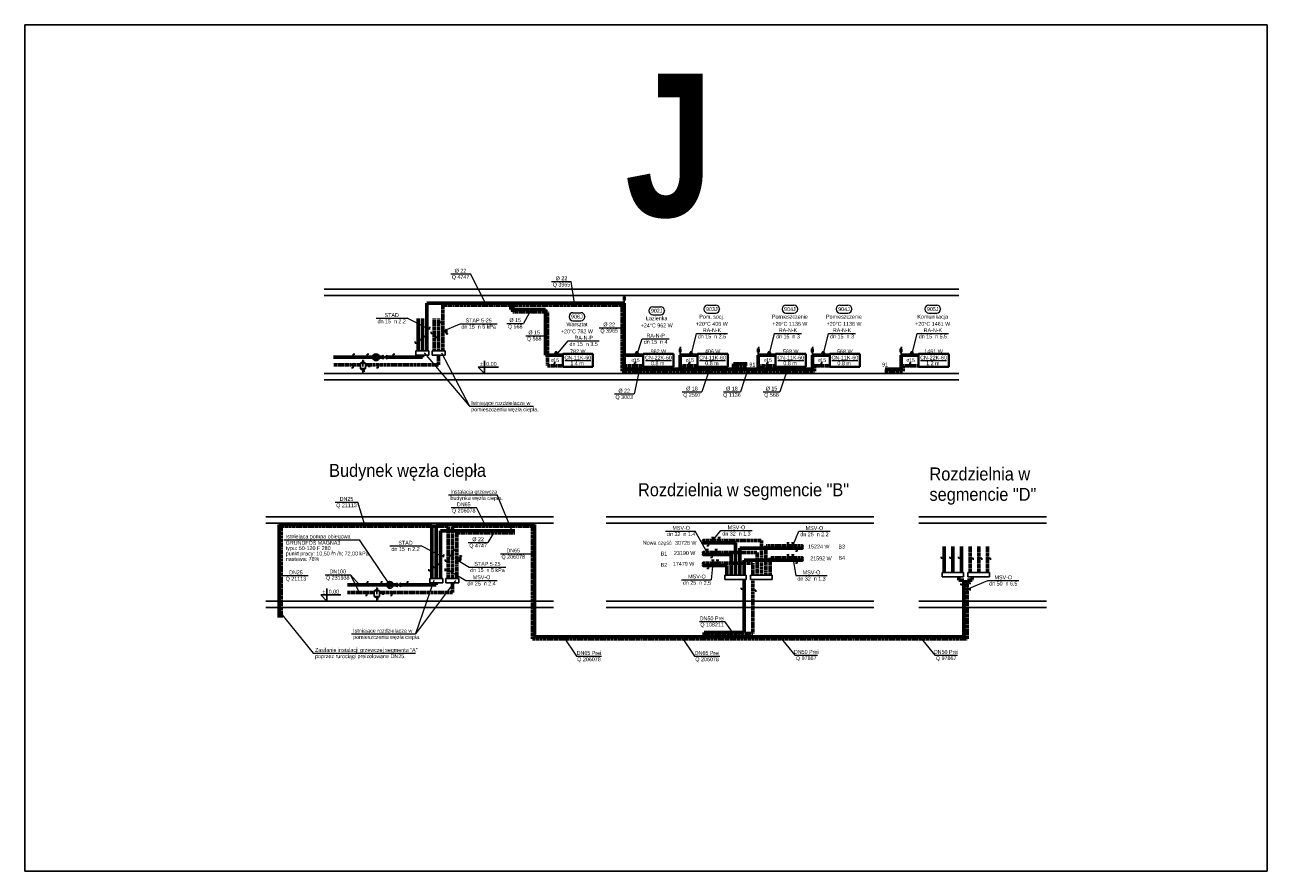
# Model space of a CAD drawing. Header units: millimetres. Extents: x -13172 to 86547, y 20 to 116183.
# Tile 6 of 52: x 18889 to 24633, y 28979 to 32894. Entities that reach past the tile are written whole.
import ezdxf
from ezdxf.enums import TextEntityAlignment as Align

# ---------------------------------------------------------------- set-up
doc = ezdxf.new("R2010")
doc.units = ezdxf.units.MM
doc.header["$LTSCALE"] = 0.7
doc.linetypes.add('CIEPLA', pattern=[5.7625, 3.175, -2.5875])
doc.layers.get('0').update_dxf_attribs({"lineweight": 15})
doc.layers.add('0000_NIEDRUK', color=3, linetype='Continuous', lineweight=25, plot=False)
for name, color, linetype, lineweight in [('____________co_rury_powrót', 5, 'CIEPLA', 60), ('____________co_rury_zasilanie', 1, 'Continuous', 60), ('ETYKIETY_ARMATURY', 7, 'Continuous', 18), ('ETYKIETY_GRZEJNIKOW', 7, 'Continuous', 18), ('ETYKIETY_POMIESZCZEN', 7, 'Continuous', 18), ('ETYKIETY_PRZEWODOW', 7, 'Continuous', 18), ('GRZEJNIKI', 1, 'Continuous', 40)]:
    doc.layers.add(name, color=color, linetype=linetype, lineweight=lineweight)
for name, color, linetype in [('ARMATURA', 7, 'Continuous'), ('INNE_ODBIORNIKI', 7, 'Continuous'), ('RZEDNE', 7, 'Continuous'), ('STROPY', 7, 'Continuous')]:
    doc.layers.add(name, color=color, linetype=linetype)
doc.styles.add('arial', font='arial.ttf', dxfattribs={"width": 0.9})
doc.styles.add('Ariel', font='arialbd.ttf', dxfattribs={"width": 0.8})

msp = doc.modelspace()

# ---------------------------------------------------------------- hatches: boundary and pattern name
at = {"layer": 'ARMATURA', "linetype": 'Continuous'}
h = msp.add_hatch(dxfattribs=at)
h.set_pattern_fill('ANSI31', color=256, scale=0.5, style=0)
h.set_pattern_definition([(45, (21560.549734, 41275.775616), (-0.04419417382, 0.04419417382), [])])
h.paths.add_polyline_path([(20504.197, 31342.597), (20528.287, 31356.376), (20504.197, 31370.155)])
h = msp.add_hatch(dxfattribs=at)
h.set_pattern_fill('ANSI31', color=256, scale=0.5, style=0)
h.set_pattern_definition([(45, (14735.23612, 41275.775616), (-0.04419417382, 0.04419417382), [])])
h.paths.add_polyline_path([(20544.103, 31365.376), (20544.103, 31347.376), (20553.103, 31356.376)])
h = msp.add_hatch(dxfattribs=at)
h.set_pattern_fill('ANSI31', color=256, scale=0.5, style=0)
h.set_pattern_definition([(45, (21624.56027, 40222.68198), (-0.04419417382, 0.04419417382), [])])
h.paths.add_polyline_path([(20568.208, 30289.504), (20592.298, 30303.282), (20568.208, 30317.061)])
h = msp.add_hatch(dxfattribs=at)
h.set_pattern_fill('ANSI31', color=256, scale=0.5, style=0)
h.set_pattern_definition([(45, (14799.246656, 40222.68198), (-0.04419417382, 0.04419417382), [])])
h.paths.add_polyline_path([(20608.114, 30312.282), (20608.114, 30294.282), (20617.114, 30303.282)])

# ---------------------------------------------------------------- linework, layer by layer
at = {"layer": '0000_NIEDRUK'}
msp.add_lwpolyline([(18888.975, 32893.737), (24632.774, 32893.737), (24632.774, 28979.098), (18888.975, 28979.098)], close=True, dxfattribs=at)
at = {"layer": '____________co_rury_powrót'}
for p, q in [((21650.457, 31596.376), (20822.103, 31596.376)), ((20822.103, 31596.376), (20822.103, 31386.376)), ((21145.626, 31596.376), (21145.626, 31566.376)), ((21650.457, 31291.376), (21650.457, 31596.376)), ((20782.103, 31535.444), (20782.103, 31386.376)), ((20802.103, 31535.444), (20802.103, 31386.376)), ((21145.626, 31566.376), (21305.626, 31566.376)), ((21305.626, 31566.376), (21305.626, 31316.376)), ((20802.103, 31321.376), (20802.103, 31366.376)), ((20440.103, 31321.376), (20317.103, 31321.376)), ((20469.103, 31321.376), (20464.103, 31321.376)), ((20802.103, 31321.376), (20485.103, 31321.376)), ((21305.626, 31316.376), (21375.626, 31316.376)), ((21650.457, 31316.376), (21748.457, 31316.376)), ((21928.985, 31316.376), (21998.985, 31316.376)), ((21928.985, 31291.376), (21928.985, 31316.376)), ((22175.554, 31316.376), (22175.554, 31291.376)), ((22175.554, 31316.376), (22228.79, 31316.376)), ((22290.176, 31316.376), (22360.176, 31316.376)), ((22290.176, 31291.376), (22290.176, 31316.376)), ((22540.281, 31316.376), (22610.281, 31316.376)), ((22540.281, 31291.376), (22540.281, 31316.376)), ((22950.377, 31316.376), (23020.377, 31316.376)), ((22950.377, 31291.376), (22950.377, 31316.376)), ((21650.457, 31291.376), (22540.281, 31291.376)), ((22865.377, 31291.376), (22950.377, 31291.376)), ((20074.239, 30574.852), (20846.114, 30574.852)), ((20074.239, 30151.784), (20074.239, 30574.852)), ((20846.114, 30574.852), (20846.114, 30333.282)), ((20866.114, 30574.852), (20866.114, 30333.282)), ((21235.84, 30574.852), (20866.114, 30574.852)), ((21235.84, 30053.282), (21235.84, 30574.852)), ((21153.945, 30543.282), (20886.114, 30543.282)), ((20886.114, 30543.282), (20886.114, 30333.282)), ((22024.735, 30508.282), (22294.735, 30508.282)), ((22294.735, 30508.282), (22294.735, 30348.282)), ((22024.735, 30453.282), (22274.735, 30453.282)), ((22274.735, 30453.282), (22274.735, 30348.282)), ((22484.735, 30483.282), (22314.735, 30483.282)), ((22314.735, 30483.282), (22314.735, 30348.282)), ((23259.543, 30480.456), (23259.543, 30361.202)), ((23299.543, 30480.456), (23299.543, 30361.202)), ((23339.543, 30480.456), (23339.543, 30361.202)), ((22024.735, 30403.282), (22254.735, 30403.282)), ((22254.735, 30403.282), (22254.735, 30348.282)), ((22484.735, 30428.282), (22334.735, 30428.282)), ((22334.735, 30428.282), (22334.735, 30348.282)), ((22254.712, 30078.282), (22254.712, 30328.282)), ((23269.525, 30324.911), (23269.525, 30341.202)), ((20866.114, 30268.282), (20866.114, 30313.282)), ((23245.758, 30324.911), (23245.758, 30053.282)), ((23245.758, 30324.911), (23269.525, 30324.911)), ((20504.114, 30268.282), (20381.114, 30268.282)), ((20533.114, 30268.282), (20528.114, 30268.282)), ((20866.114, 30268.282), (20549.114, 30268.282)), ((23245.758, 30053.282), (21235.84, 30053.282)), ((22039.735, 30078.282), (22254.712, 30078.282)), ((22039.735, 30053.282), (22039.735, 30078.282))]:
    msp.add_line(p, q, dxfattribs=at)
at = {"layer": '____________co_rury_zasilanie'}
for p, q in [((21660.457, 31606.376), (20747.103, 31606.376)), ((20747.103, 31606.376), (20747.103, 31386.376)), ((21135.626, 31606.376), (21135.626, 31576.376)), ((21660.457, 31301.376), (21660.457, 31606.376)), ((20707.103, 31535.444), (20707.103, 31386.376)), ((20727.103, 31535.444), (20727.103, 31386.376)), ((21135.626, 31576.376), (21295.626, 31576.376)), ((21295.626, 31576.376), (21295.626, 31366.376)), ((20727.103, 31356.376), (20727.103, 31366.376)), ((21295.626, 31366.376), (21375.626, 31366.376)), ((21660.457, 31366.376), (21748.457, 31366.376)), ((21918.985, 31301.376), (21918.985, 31366.376)), ((21918.985, 31366.376), (21998.985, 31366.376)), ((22280.176, 31301.376), (22280.176, 31366.376)), ((22280.176, 31366.376), (22360.176, 31366.376)), ((22530.281, 31301.376), (22530.281, 31366.376)), ((22530.281, 31366.376), (22610.281, 31366.376)), ((22940.377, 31301.376), (22940.377, 31366.376)), ((22940.377, 31366.376), (23020.377, 31366.376)), ((20496.316, 31356.376), (20316.759, 31356.376)), ((20544.103, 31356.376), (20528.287, 31356.376)), ((20727.103, 31356.376), (20562.103, 31356.376)), ((22165.554, 31326.376), (22228.79, 31326.376)), ((22165.554, 31301.376), (22165.554, 31326.376)), ((21660.457, 31301.376), (22530.281, 31301.376)), ((22866.367, 31301.376), (22940.377, 31301.376)), ((20064.239, 30583.282), (20771.114, 30583.282)), ((20064.239, 30151.784), (20064.239, 30583.282)), ((20771.114, 30583.282), (20771.114, 30333.282)), ((20791.114, 30583.282), (20791.114, 30333.282)), ((21245.84, 30583.282), (20791.114, 30583.282)), ((21245.84, 30063.282), (21245.84, 30583.282)), ((21153.945, 30553.282), (20811.114, 30553.282)), ((20811.114, 30553.282), (20811.114, 30333.282)), ((22174.735, 30498.282), (22024.735, 30498.282)), ((22154.735, 30443.282), (22024.735, 30443.282)), ((22154.735, 30443.282), (22154.735, 30348.282)), ((22174.735, 30498.282), (22174.735, 30348.282)), ((22194.735, 30473.282), (22484.735, 30473.282)), ((22194.735, 30473.282), (22194.735, 30348.282)), ((23139.543, 30480.456), (23139.543, 30361.202)), ((23179.543, 30480.456), (23179.543, 30361.202)), ((23219.543, 30480.456), (23219.543, 30361.202)), ((22134.735, 30393.282), (22024.735, 30393.282)), ((22134.735, 30393.282), (22134.735, 30348.282)), ((22214.735, 30418.282), (22214.735, 30348.282)), ((22214.735, 30418.282), (22484.735, 30418.282)), ((22215.33, 30328.282), (22215.33, 30083.282)), ((23207.882, 30324.911), (23207.882, 30341.202)), ((20560.327, 30303.282), (20380.77, 30303.282)), ((20608.114, 30303.282), (20592.298, 30303.282)), ((20791.114, 30303.282), (20626.114, 30303.282)), ((20791.114, 30303.282), (20791.114, 30313.282)), ((23230.758, 30324.911), (23207.882, 30324.911)), ((23230.758, 30324.911), (23230.758, 30063.282)), ((22029.735, 30063.282), (21245.84, 30063.282)), ((22215.33, 30083.282), (22029.735, 30083.282)), ((22029.735, 30083.282), (22029.735, 30063.282)), ((23230.758, 30063.282), (22029.735, 30063.282))]:
    msp.add_line(p, q, dxfattribs=at)
at = {"layer": 'ARMATURA'}
for p, q in [((21656.805, 31635.336), (21664.109, 31635.336)), ((21656.805, 31620.05), (21656.805, 31635.336)), ((21664.109, 31620.05), (21656.805, 31620.05)), ((21660.457, 31606.376), (21660.457, 31620.05)), ((21664.109, 31620.05), (21664.109, 31635.336)), ((20761.103, 31490.376), (20754.103, 31491.376)), ((20762.103, 31496.376), (20760.103, 31484.376)), ((20808.103, 31523.376), (20808.103, 31516.376)), ((20808.103, 31516.376), (20815.103, 31516.376)), ((20828.103, 31476.376), (20834.103, 31476.376)), ((20834.103, 31482.376), (20837.103, 31485.376)), ((20834.103, 31470.376), (20834.103, 31482.376)), ((20837.103, 31485.376), (20840.103, 31482.376)), ((20837.103, 31485.376), (20837.103, 31467.376)), ((20840.103, 31482.376), (20840.103, 31470.376)), ((20693.103, 31428.376), (20693.103, 31421.376)), ((20693.103, 31421.376), (20700.103, 31421.376)), ((20713.103, 31443.376), (20713.103, 31436.376)), ((20713.103, 31436.376), (20720.103, 31436.376)), ((20733.103, 31458.376), (20733.103, 31451.376)), ((20733.103, 31451.376), (20740.103, 31451.376)), ((20768.103, 31473.376), (20768.103, 31466.376)), ((20768.103, 31466.376), (20775.103, 31466.376)), ((20788.103, 31454.154), (20788.103, 31447.154)), ((20788.103, 31447.154), (20795.103, 31447.154)), ((20837.103, 31467.376), (20834.103, 31470.376)), ((20843.103, 31465.376), (20835.103, 31465.376)), ((20840.103, 31470.376), (20837.103, 31467.376)), ((20839.103, 31463.376), (20839.103, 31465.376)), ((20840.103, 31462.376), (20839.103, 31463.376)), ((20842.103, 31462.376), (20840.103, 31462.376)), ((20843.103, 31463.376), (20842.103, 31462.376)), ((20843.103, 31465.376), (20843.103, 31463.376)), ((20414.103, 31370.376), (20407.103, 31370.376)), ((20407.103, 31370.376), (20407.103, 31363.376)), ((20479.103, 31370.376), (20472.103, 31370.376)), ((20472.103, 31370.376), (20472.103, 31363.376)), ((20504.197, 31370.155), (20504.197, 31342.597)), ((20528.287, 31356.376), (20504.197, 31370.155)), ((20544.103, 31365.376), (20544.103, 31347.376)), ((20544.103, 31347.376), (20562.103, 31365.376)), ((20562.103, 31347.376), (20544.103, 31365.376)), ((20562.103, 31365.376), (20562.103, 31347.376)), ((20599.103, 31370.376), (20592.103, 31370.376)), ((20592.103, 31370.376), (20592.103, 31363.376)), ((20697.103, 31386.376), (20757.103, 31386.376)), ((20697.103, 31386.376), (20697.103, 31366.376)), ((20697.103, 31366.376), (20757.103, 31366.376)), ((20757.103, 31386.376), (20757.103, 31366.376)), ((20772.103, 31386.376), (20832.103, 31386.376)), ((20772.103, 31386.376), (20772.103, 31366.376)), ((20772.103, 31366.376), (20832.103, 31366.376)), ((20832.103, 31386.376), (20832.103, 31366.376)), ((21342.626, 31381.376), (21339.626, 31378.376)), ((21339.626, 31378.376), (21351.626, 31378.376)), ((21339.626, 31378.376), (21342.626, 31368.376)), ((21348.626, 31381.376), (21342.626, 31381.376)), ((21351.626, 31378.376), (21348.626, 31381.376)), ((21351.626, 31378.376), (21348.626, 31368.376)), ((21715.457, 31381.376), (21712.457, 31378.376)), ((21712.457, 31378.376), (21724.457, 31378.376)), ((21712.457, 31378.376), (21715.457, 31368.376)), ((21721.457, 31381.376), (21715.457, 31381.376)), ((21724.457, 31378.376), (21721.457, 31381.376)), ((21724.457, 31378.376), (21721.457, 31368.376)), ((21915.333, 31395.336), (21922.638, 31395.336)), ((21915.333, 31380.05), (21915.333, 31395.336)), ((21922.638, 31380.05), (21915.333, 31380.05)), ((21918.985, 31366.376), (21918.985, 31380.05)), ((21922.638, 31380.05), (21922.638, 31395.336)), ((21965.985, 31381.376), (21962.985, 31378.376)), ((21962.985, 31378.376), (21974.985, 31378.376)), ((21962.985, 31378.376), (21965.985, 31368.376)), ((21971.985, 31381.376), (21965.985, 31381.376)), ((21974.985, 31378.376), (21971.985, 31381.376)), ((21974.985, 31378.376), (21971.985, 31368.376)), ((22276.524, 31395.336), (22283.828, 31395.336)), ((22276.524, 31380.05), (22276.524, 31395.336)), ((22283.828, 31380.05), (22276.524, 31380.05)), ((22280.176, 31366.376), (22280.176, 31380.05)), ((22283.828, 31380.05), (22283.828, 31395.336)), ((22327.176, 31381.376), (22324.176, 31378.376)), ((22324.176, 31378.376), (22336.176, 31378.376)), ((22324.176, 31378.376), (22327.176, 31368.376)), ((22333.176, 31381.376), (22327.176, 31381.376)), ((22336.176, 31378.376), (22333.176, 31381.376)), ((22336.176, 31378.376), (22333.176, 31368.376)), ((22526.629, 31395.336), (22533.933, 31395.336)), ((22526.629, 31380.05), (22526.629, 31395.336)), ((22533.933, 31380.05), (22526.629, 31380.05)), ((22530.281, 31366.376), (22530.281, 31380.05)), ((22533.933, 31380.05), (22533.933, 31395.336)), ((22577.281, 31381.376), (22574.281, 31378.376)), ((22574.281, 31378.376), (22586.281, 31378.376)), ((22574.281, 31378.376), (22577.281, 31368.376)), ((22583.281, 31381.376), (22577.281, 31381.376)), ((22586.281, 31378.376), (22583.281, 31381.376)), ((22586.281, 31378.376), (22583.281, 31368.376)), ((22936.725, 31395.336), (22944.03, 31395.336)), ((22936.725, 31380.05), (22936.725, 31395.336)), ((22944.03, 31380.05), (22936.725, 31380.05)), ((22940.377, 31366.376), (22940.377, 31380.05)), ((22944.03, 31380.05), (22944.03, 31395.336)), ((22987.377, 31381.376), (22984.377, 31378.376)), ((22984.377, 31378.376), (22996.377, 31378.376)), ((22984.377, 31378.376), (22987.377, 31368.376)), ((22993.377, 31381.376), (22987.377, 31381.376)), ((22996.377, 31378.376), (22993.377, 31381.376)), ((22996.377, 31378.376), (22993.377, 31368.376)), ((20399.734, 31307.376), (20406.734, 31307.376)), ((20406.734, 31307.376), (20406.734, 31314.376)), ((20440.103, 31303.376), (20440.103, 31328.376)), ((20440.103, 31328.376), (20464.103, 31328.376)), ((20452.103, 31333.376), (20452.103, 31344.376)), ((20452.103, 31328.376), (20452.103, 31313.376)), ((20454.103, 31339.376), (20455.103, 31339.376)), ((20455.103, 31341.376), (20455.103, 31337.376)), ((20464.103, 31328.376), (20464.103, 31303.376)), ((20469.103, 31325.376), (20485.103, 31325.376)), ((20469.103, 31317.376), (20469.103, 31325.376)), ((20485.103, 31317.376), (20469.103, 31317.376)), ((20473.103, 31317.376), (20477.103, 31313.376)), ((20477.103, 31313.376), (20485.103, 31313.376)), ((20485.103, 31313.376), (20481.103, 31317.376)), ((20485.103, 31325.376), (20485.103, 31317.376)), ((20528.287, 31356.376), (20504.197, 31342.597)), ((20515.103, 31307.376), (20522.103, 31307.376)), ((20522.103, 31307.376), (20522.103, 31314.376)), ((21342.626, 31330.376), (21335.626, 31330.376)), ((21335.626, 31330.376), (21335.626, 31323.376)), ((21715.457, 31330.376), (21708.457, 31330.376)), ((21708.457, 31330.376), (21708.457, 31323.376)), ((21965.985, 31330.376), (21958.985, 31330.376)), ((21958.985, 31330.376), (21958.985, 31323.376)), ((22327.176, 31330.376), (22320.176, 31330.376)), ((22320.176, 31330.376), (22320.176, 31323.376)), ((22577.281, 31330.376), (22570.281, 31330.376)), ((22570.281, 31330.376), (22570.281, 31323.376)), ((22987.377, 31330.376), (22980.377, 31330.376)), ((22980.377, 31330.376), (22980.377, 31323.376)), ((20464.103, 31303.376), (20440.103, 31303.376)), ((20452.103, 31298.376), (20452.103, 31283.376)), ((20455.103, 31291.376), (20457.103, 31291.376)), ((20457.103, 31294.376), (20457.103, 31288.376)), ((22063.735, 30522.282), (22075.735, 30522.282)), ((22069.735, 30522.282), (22069.735, 30515.282)), ((22093.565, 30522.282), (22105.565, 30522.282)), ((22099.565, 30522.282), (22099.565, 30515.282)), ((20826.114, 30443.282), (20824.114, 30431.282)), ((20852.114, 30445.282), (20852.114, 30438.282)), ((20872.114, 30470.282), (20872.114, 30463.282)), ((20872.114, 30463.282), (20879.114, 30463.282)), ((22038.006, 30467.282), (22050.006, 30467.282)), ((22042.735, 30484.282), (22049.735, 30484.282)), ((22044.006, 30467.282), (22044.006, 30460.282)), ((22049.735, 30484.282), (22049.735, 30491.282)), ((22079.189, 30467.282), (22091.189, 30467.282)), ((22085.189, 30467.282), (22085.189, 30460.282)), ((22411.252, 30497.282), (22423.252, 30497.282)), ((22411.252, 30442.282), (22423.252, 30442.282)), ((22417.252, 30497.282), (22417.252, 30490.282)), ((22417.252, 30442.282), (22417.252, 30435.282)), ((22433.735, 30497.282), (22445.735, 30497.282)), ((22433.735, 30442.282), (22445.735, 30442.282)), ((22439.735, 30497.282), (22439.735, 30490.282)), ((22439.735, 30442.282), (22439.735, 30435.282)), ((22452.735, 30459.282), (22459.735, 30459.282)), ((22459.735, 30459.282), (22459.735, 30466.282)), ((20777.114, 30390.282), (20777.114, 30383.282)), ((20797.114, 30405.282), (20797.114, 30398.282)), ((20797.114, 30398.282), (20804.114, 30398.282)), ((20825.114, 30437.282), (20818.114, 30438.282)), ((20832.114, 30420.282), (20832.114, 30413.282)), ((20832.114, 30413.282), (20839.114, 30413.282)), ((20852.114, 30438.282), (20859.114, 30438.282)), ((20892.114, 30423.282), (20898.114, 30423.282)), ((20898.114, 30429.282), (20901.114, 30432.282)), ((20898.114, 30417.282), (20898.114, 30429.282)), ((20901.114, 30414.282), (20898.114, 30417.282)), ((20907.114, 30437.297), (20899.114, 30437.297)), ((20901.114, 30432.282), (20904.114, 30429.282)), ((20901.114, 30432.282), (20901.114, 30414.282)), ((20904.114, 30417.282), (20901.114, 30414.282)), ((20903.114, 30435.297), (20903.114, 30437.297)), ((20904.114, 30434.297), (20903.114, 30435.297)), ((20906.114, 30434.297), (20904.114, 30434.297)), ((20904.114, 30429.282), (20904.114, 30417.282)), ((20907.114, 30435.297), (20906.114, 30434.297)), ((20907.114, 30437.297), (20907.114, 30435.297)), ((22049.735, 30379.282), (22049.735, 30386.282)), ((22059.173, 30429.282), (22066.173, 30429.282)), ((22063.735, 30417.282), (22075.735, 30417.282)), ((22066.173, 30429.282), (22066.173, 30436.282)), ((22069.735, 30417.282), (22069.735, 30410.282)), ((22085.996, 30417.282), (22097.996, 30417.282)), ((22091.996, 30417.282), (22091.996, 30410.282)), ((22452.735, 30404.282), (22459.735, 30404.282)), ((22459.735, 30404.282), (22459.735, 30411.282)), ((23125.543, 30433.195), (23125.543, 30426.195)), ((23125.543, 30426.195), (23132.543, 30426.195)), ((23165.543, 30433.195), (23165.543, 30426.195)), ((23165.543, 30426.195), (23172.543, 30426.195)), ((23205.543, 30433.195), (23205.543, 30426.195)), ((23205.543, 30426.195), (23212.543, 30426.195)), ((23273.543, 30426.195), (23266.543, 30426.195)), ((23273.543, 30419.195), (23273.543, 30426.195)), ((23313.543, 30426.195), (23306.543, 30426.195)), ((23313.543, 30419.195), (23313.543, 30426.195)), ((23353.543, 30426.195), (23346.543, 30426.195)), ((23353.543, 30419.195), (23353.543, 30426.195)), ((20757.114, 30375.282), (20757.114, 30368.282)), ((20757.114, 30368.282), (20764.114, 30368.282)), ((20761.114, 30333.282), (20821.114, 30333.282)), ((20761.114, 30333.282), (20761.114, 30313.282)), ((20777.114, 30383.282), (20784.114, 30383.282)), ((20821.114, 30333.282), (20821.114, 30313.282)), ((20832.114, 30367.282), (20832.114, 30379.282)), ((20832.114, 30373.282), (20839.114, 30373.282)), ((20836.114, 30333.282), (20896.114, 30333.282)), ((20836.114, 30333.282), (20836.114, 30313.282)), ((20896.114, 30333.282), (20896.114, 30313.282)), ((22042.735, 30379.282), (22049.735, 30379.282)), ((22124.735, 30348.282), (22224.735, 30348.282)), ((22124.735, 30348.282), (22124.735, 30328.282)), ((22124.735, 30328.282), (22224.735, 30328.282)), ((22224.735, 30348.282), (22224.735, 30328.282)), ((22244.735, 30348.282), (22344.735, 30348.282)), ((22244.735, 30348.282), (22244.735, 30328.282)), ((22244.735, 30328.282), (22344.735, 30328.282)), ((22344.735, 30348.282), (22344.735, 30328.282)), ((23129.543, 30361.202), (23229.543, 30361.202)), ((23129.543, 30361.202), (23129.543, 30341.202)), ((23129.543, 30341.202), (23229.543, 30341.202)), ((23229.543, 30361.202), (23229.543, 30341.202)), ((23249.543, 30361.202), (23349.543, 30361.202)), ((23249.543, 30361.202), (23249.543, 30341.202)), ((23249.543, 30341.202), (23349.543, 30341.202)), ((23349.543, 30361.202), (23349.543, 30341.202)), ((20478.114, 30317.282), (20471.114, 30317.282)), ((20471.114, 30317.282), (20471.114, 30310.282)), ((20504.114, 30250.282), (20504.114, 30275.282)), ((20504.114, 30275.282), (20528.114, 30275.282)), ((20516.114, 30280.282), (20516.114, 30291.282)), ((20516.114, 30275.282), (20516.114, 30260.282)), ((20518.114, 30286.282), (20519.114, 30286.282)), ((20519.114, 30288.282), (20519.114, 30284.282)), ((20528.114, 30275.282), (20528.114, 30250.282)), ((20533.114, 30272.282), (20549.114, 30272.282)), ((20533.114, 30264.282), (20533.114, 30272.282)), ((20543.114, 30317.282), (20536.114, 30317.282)), ((20536.114, 30317.282), (20536.114, 30310.282)), ((20549.114, 30272.282), (20549.114, 30264.282)), ((20568.208, 30317.061), (20568.208, 30289.504)), ((20592.298, 30303.282), (20568.208, 30317.061)), ((20592.298, 30303.282), (20568.208, 30289.504)), ((20608.114, 30312.282), (20608.114, 30294.282)), ((20608.114, 30294.282), (20626.114, 30312.282)), ((20626.114, 30294.282), (20608.114, 30312.282)), ((20626.114, 30312.282), (20626.114, 30294.282)), ((20663.114, 30317.282), (20656.114, 30317.282)), ((20656.114, 30317.282), (20656.114, 30310.282)), ((20761.114, 30313.282), (20821.114, 30313.282)), ((20836.114, 30313.282), (20896.114, 30313.282)), ((22201.33, 30290.282), (22201.33, 30283.282)), ((22201.33, 30283.282), (22208.33, 30283.282)), ((22268.712, 30278.282), (22261.712, 30278.282)), ((22268.712, 30271.282), (22268.712, 30278.282)), ((23216.758, 30310.282), (23216.758, 30303.282)), ((23216.758, 30303.282), (23223.758, 30303.282)), ((23259.758, 30313.282), (23252.758, 30313.282)), ((23259.758, 30283.326), (23252.758, 30283.326)), ((23259.758, 30306.282), (23259.758, 30313.282)), ((23259.758, 30289.326), (23259.758, 30277.326)), ((20463.745, 30254.282), (20470.745, 30254.282)), ((20470.745, 30254.282), (20470.745, 30261.282)), ((20528.114, 30250.282), (20504.114, 30250.282)), ((20516.114, 30245.282), (20516.114, 30230.282)), ((20519.114, 30238.282), (20521.114, 30238.282)), ((20521.114, 30241.282), (20521.114, 30235.282)), ((20549.114, 30264.282), (20533.114, 30264.282)), ((20537.114, 30264.282), (20541.114, 30260.282)), ((20541.114, 30260.282), (20549.114, 30260.282)), ((20549.114, 30260.282), (20545.114, 30264.282)), ((20579.114, 30254.282), (20586.114, 30254.282)), ((20586.114, 30254.282), (20586.114, 30261.282))]:
    msp.add_line(p, q, dxfattribs=at)
at = {"layer": 'ARMATURA', "lineweight": 18}
for p, q in [((21660.565, 31639.197), (21662.624, 31644.251)), ((21664.684, 31639.197), (21662.624, 31644.251)), ((21662.624, 31635.336), (21662.624, 31640.954)), ((21919.094, 31399.197), (21921.153, 31404.251)), ((21923.212, 31399.197), (21921.153, 31404.251)), ((21921.153, 31395.336), (21921.153, 31400.954)), ((22280.284, 31399.197), (22282.344, 31404.251)), ((22284.403, 31399.197), (22282.344, 31404.251)), ((22282.344, 31395.336), (22282.344, 31400.954)), ((22530.389, 31399.197), (22532.448, 31404.251)), ((22534.508, 31399.197), (22532.448, 31404.251)), ((22532.448, 31395.336), (22532.448, 31400.954)), ((22940.486, 31399.197), (22942.545, 31404.251)), ((22944.604, 31399.197), (22942.545, 31404.251)), ((22942.545, 31395.336), (22942.545, 31400.954))]:
    msp.add_line(p, q, dxfattribs=at)
at = {"layer": 'ARMATURA'}
for points, const_width in [([(20747.103, 31494.876, 1), (20747.103, 31487.876, 1)], 7), ([(20822.103, 31512.876, 1), (20822.103, 31519.876, 1)], 7), ([(20822.103, 31479.876, 1), (20822.103, 31472.876, 1)], 7), ([(20707.103, 31417.876, 1), (20707.103, 31424.876, 1)], 7), ([(20727.103, 31432.876, 1), (20727.103, 31439.876, 1)], 7), ([(20747.103, 31447.876, 1), (20747.103, 31454.876, 1)], 7), ([(20782.103, 31462.876, 1), (20782.103, 31469.876, 1)], 7), ([(20802.103, 31443.654, 1), (20802.103, 31450.654, 1)], 7), ([(20403.603, 31356.376, 1), (20410.603, 31356.376, 1)], 7), ([(20468.603, 31356.376, 1), (20475.603, 31356.376, 1)], 7), ([(20588.603, 31356.376, 1), (20595.603, 31356.376, 1)], 7), ([(21342.626, 31366.376, 1), (21348.626, 31366.376, 1)], 6), ([(21715.457, 31366.376, 1), (21721.457, 31366.376, 1)], 6), ([(21965.985, 31366.376, 1), (21971.985, 31366.376, 1)], 6), ([(22327.176, 31366.376, 1), (22333.176, 31366.376, 1)], 6), ([(22577.281, 31366.376, 1), (22583.281, 31366.376, 1)], 6), ([(22987.377, 31366.376, 1), (22993.377, 31366.376, 1)], 6), ([(20410.234, 31321.376, 1), (20403.234, 31321.376, 1)], 7), ([(20451.103, 31339.376, 1), (20453.103, 31339.376, 1)], 2), ([(20525.603, 31321.376, 1), (20518.603, 31321.376, 1)], 7), ([(21332.126, 31316.376, 1), (21339.126, 31316.376, 1)], 7), ([(21704.957, 31316.376, 1), (21711.957, 31316.376, 1)], 7), ([(21955.485, 31316.376, 1), (21962.485, 31316.376, 1)], 7), ([(22316.676, 31316.376, 1), (22323.676, 31316.376, 1)], 7), ([(22566.781, 31316.376, 1), (22573.781, 31316.376, 1)], 7), ([(22976.877, 31316.376, 1), (22983.877, 31316.376, 1)], 7), ([(20450.603, 31291.376, 1), (20453.603, 31291.376, 1)], 3), ([(22053.235, 30498.282, 1), (22046.235, 30498.282, 1)], 7), ([(22066.235, 30508.282, 1), (22073.235, 30508.282, 1)], 7), ([(22096.065, 30508.282, 1), (22103.065, 30508.282, 1)], 7), ([(20811.114, 30441.782, 1), (20811.114, 30434.782, 1)], 7), ([(20866.114, 30434.782, 1), (20866.114, 30441.782, 1)], 7), ([(20886.114, 30459.782, 1), (20886.114, 30466.782, 1)], 7), ([(22040.506, 30453.282, 1), (22047.506, 30453.282, 1)], 7), ([(22069.673, 30443.282, 1), (22062.673, 30443.282, 1)], 7), ([(22081.689, 30453.282, 1), (22088.689, 30453.282, 1)], 7), ([(22413.752, 30483.282, 1), (22420.752, 30483.282, 1)], 7), ([(22436.235, 30483.282, 1), (22443.235, 30483.282, 1)], 7), ([(22463.235, 30473.282, 1), (22456.235, 30473.282, 1)], 7), ([(20791.114, 30379.782, 1), (20791.114, 30386.782, 1)], 7), ([(20811.114, 30394.782, 1), (20811.114, 30401.782, 1)], 7), ([(20846.114, 30409.782, 1), (20846.114, 30416.782, 1)], 7), ([(20886.114, 30426.782, 1), (20886.114, 30419.782, 1)], 7), ([(22053.235, 30393.282, 1), (22046.235, 30393.282, 1)], 7), ([(22066.235, 30403.282, 1), (22073.235, 30403.282, 1)], 7), ([(22088.496, 30403.282, 1), (22095.496, 30403.282, 1)], 7), ([(22413.752, 30428.282, 1), (22420.752, 30428.282, 1)], 7), ([(22436.235, 30428.282, 1), (22443.235, 30428.282, 1)], 7), ([(22463.235, 30418.282, 1), (22456.235, 30418.282, 1)], 7), ([(23139.543, 30422.695, 1), (23139.543, 30429.695, 1)], 7), ([(23179.543, 30422.695, 1), (23179.543, 30429.695, 1)], 7), ([(23219.543, 30422.695, 1), (23219.543, 30429.695, 1)], 7), ([(23259.543, 30429.695, 1), (23259.543, 30422.695, 1)], 7), ([(23299.543, 30429.695, 1), (23299.543, 30422.695, 1)], 7), ([(23339.543, 30429.695, 1), (23339.543, 30422.695, 1)], 7), ([(20771.114, 30364.782, 1), (20771.114, 30371.782, 1)], 7), ([(20846.114, 30369.782, 1), (20846.114, 30376.782, 1)], 7), ([(20474.245, 30268.282, 1), (20467.245, 30268.282, 1)], 7), ([(20467.614, 30303.282, 1), (20474.614, 30303.282, 1)], 7), ([(20515.114, 30286.282, 1), (20517.114, 30286.282, 1)], 2), ([(20532.614, 30303.282, 1), (20539.614, 30303.282, 1)], 7), ([(20589.614, 30268.282, 1), (20582.614, 30268.282, 1)], 7), ([(20652.614, 30303.282, 1), (20659.614, 30303.282, 1)], 7), ([(22215.33, 30279.782, 1), (22215.33, 30286.782, 1)], 7), ([(22254.712, 30281.782, 1), (22254.712, 30274.782, 1)], 7), ([(23230.758, 30299.782, 1), (23230.758, 30306.782, 1)], 7), ([(23245.758, 30316.782, 1), (23245.758, 30309.782, 1)], 7), ([(23245.758, 30286.826, 1), (23245.758, 30279.826, 1)], 7), ([(20514.614, 30238.282, 1), (20517.614, 30238.282, 1)], 3)]:
    msp.add_lwpolyline(points, format="xyb", close=True, dxfattribs=dict(at, const_width=const_width))
for centre in [(20512.302, 31356.376), (20576.312, 30303.282)]:
    msp.add_circle(centre, 15.986, dxfattribs=at)
for centre, start, end in [((20452.103, 31317.376), 42.510447, 137.489553), ((20452.103, 31314.376), 222.510447, 317.489553), ((20516.114, 30264.282), 42.510447, 137.489553), ((20516.114, 30261.282), 222.510447, 317.489553)]:
    msp.add_arc(centre, 16.279, start, end, dxfattribs=at)
at = {"layer": 'ETYKIETY_ARMATURY'}
for p, q in [((20513.103, 31536.376), (20657.103, 31536.376)), ((20747.103, 31491.376), (20657.103, 31536.376)), ((20822.103, 31476.376), (20902.103, 31511.376)), ((20902.103, 31511.376), (21072.103, 31511.376)), ((21345.626, 31366.376), (21400.626, 31431.376)), ((21400.626, 31431.376), (21544.626, 31431.376)), ((21718.457, 31366.376), (21743.457, 31441.376)), ((21743.457, 31441.376), (21867.457, 31441.376)), ((21968.985, 31366.376), (21993.985, 31466.376)), ((21993.985, 31466.376), (22137.985, 31466.376)), ((22330.176, 31366.376), (22355.176, 31466.376)), ((22355.176, 31466.376), (22479.176, 31466.376)), ((22580.281, 31366.376), (22605.281, 31466.376)), ((22605.281, 31466.376), (22729.281, 31466.376)), ((22990.377, 31366.376), (23015.377, 31466.376)), ((23015.377, 31466.376), (23159.377, 31466.376)), ((21851.499, 30552.203), (21987.486, 30552.203)), ((22044.006, 30453.282), (21987.486, 30552.203)), ((22069.735, 30508.282), (22107.219, 30554.349)), ((22107.219, 30554.349), (22251.219, 30554.349)), ((22439.735, 30483.282), (22467.835, 30551.262)), ((22467.835, 30551.262), (22611.835, 30551.262)), ((20577.114, 30483.282), (20721.114, 30483.282)), ((20811.114, 30438.282), (20721.114, 30483.282)), ((20880.793, 30423.282), (20942.672, 30385.669)), ((20942.672, 30385.669), (21112.672, 30385.669)), ((22069.735, 30403.282), (22061.833, 30326.894)), ((22439.735, 30428.282), (22454.259, 30346)), ((20846.114, 30373.282), (20928.48, 30323.471)), ((22454.259, 30346), (22598.259, 30346)), ((20928.48, 30323.471), (21072.48, 30323.471)), ((21924.457, 30326.894), (22061.833, 30326.894)), ((23245.758, 30283.326), (23340.758, 30323.282)), ((23340.758, 30323.282), (23484.758, 30323.282))]:
    msp.add_line(p, q, dxfattribs=at)
at = {"layer": 'ETYKIETY_POMIESZCZEN'}
for p, q in [((22046.485, 31597.376), (22083.485, 31597.376)), ((22407.676, 31597.376), (22444.676, 31597.376)), ((22657.781, 31597.376), (22694.781, 31597.376)), ((23067.877, 31597.376), (23104.877, 31597.376)), ((21405.626, 31544.876), (21405.626, 31542.876)), ((21423.126, 31562.376), (21460.126, 31562.376)), ((21477.626, 31544.876), (21477.626, 31542.876)), ((21774.279, 31572.321), (21774.279, 31570.321)), ((21791.779, 31589.821), (21828.779, 31589.821)), ((21791.779, 31552.821), (21828.779, 31552.821)), ((21846.279, 31572.321), (21846.279, 31570.321)), ((22028.985, 31579.876), (22028.985, 31577.876)), ((22046.485, 31560.376), (22083.485, 31560.376)), ((22100.985, 31579.876), (22100.985, 31577.876)), ((22390.176, 31579.876), (22390.176, 31577.876)), ((22407.676, 31560.376), (22444.676, 31560.376)), ((22462.176, 31579.876), (22462.176, 31577.876)), ((22640.281, 31579.876), (22640.281, 31577.876)), ((22657.781, 31560.376), (22694.781, 31560.376)), ((22712.281, 31579.876), (22712.281, 31577.876)), ((23050.377, 31579.876), (23050.377, 31577.876)), ((23067.877, 31560.376), (23104.877, 31560.376)), ((23122.377, 31579.876), (23122.377, 31577.876)), ((21423.126, 31525.376), (21460.126, 31525.376))]:
    msp.add_line(p, q, dxfattribs=at)
for centre, start, end in [((22046.485, 31579.876), 90, 180), ((22083.485, 31579.876), 0, 90), ((22407.676, 31579.876), 90, 180), ((22444.676, 31579.876), 0, 90), ((22657.781, 31579.876), 90, 180), ((22694.781, 31579.876), 0, 90), ((23067.877, 31579.876), 90, 180), ((23104.877, 31579.876), 0, 90), ((21423.126, 31544.876), 90, 180), ((21423.126, 31542.876), 180, 270), ((21460.126, 31544.876), 0, 90), ((21460.126, 31542.876), 270, 0), ((21791.779, 31572.321), 90, 180), ((21791.779, 31570.321), 180, 270), ((21828.779, 31572.321), 0, 90), ((21828.779, 31570.321), 270, 0), ((22046.485, 31577.876), 180, 270), ((22083.485, 31577.876), 270, 0), ((22407.676, 31577.876), 180, 270), ((22444.676, 31577.876), 270, 0), ((22657.781, 31577.876), 180, 270), ((22694.781, 31577.876), 270, 0), ((23067.877, 31577.876), 180, 270), ((23104.877, 31577.876), 270, 0)]:
    msp.add_arc(centre, 17.5, start, end, dxfattribs=at)
at = {"layer": 'ETYKIETY_PRZEWODOW'}
for p, q in [((20857.798, 31741.376), (20948.798, 31741.376)), ((21023.798, 31596.376), (20948.798, 31741.376)), ((21324.626, 31706.376), (21415.626, 31706.376)), ((21430.626, 31606.376), (21415.626, 31706.376)), ((21230.098, 31576.376), (21195.098, 31512.538)), ((21117.098, 31512.538), (21195.098, 31512.538)), ((21545.04, 31492.788), (21660.457, 31492.788)), ((21204.921, 31455.819), (21305.626, 31455.819)), ((20735.715, 31376.461), (20944.672, 31129.28)), ((20815.618, 31376.103), (20944.672, 31129.28)), ((21730.788, 31301.376), (21705.788, 31186.376)), ((22053.985, 31301.376), (22018.985, 31196.376)), ((22232.213, 31301.376), (22197.213, 31196.376)), ((22415.176, 31301.376), (22380.176, 31196.376)), ((21927.985, 31196.376), (22018.985, 31196.376)), ((22119.213, 31196.376), (22197.213, 31196.376)), ((22302.176, 31196.376), (22380.176, 31196.376)), ((21614.788, 31186.376), (21705.788, 31186.376)), ((20944.672, 31129.28), (21240.222, 31129.28)), ((20324.063, 30685.678), (20428.063, 30685.678)), ((20461.989, 30574.852), (20428.063, 30685.678)), ((20848.473, 30719.373), (21072.392, 30719.373)), ((21144.895, 30543.282), (21072.392, 30719.373)), ((20859.729, 30660.586), (20976.729, 30660.586)), ((21021.114, 30574.852), (20976.729, 30660.586)), ((20087.079, 30512.151), (20436.551, 30512.151)), ((20576.312, 30303.282), (20436.551, 30512.151)), ((21061.865, 30553.282), (21030.097, 30499.264)), ((20939.097, 30499.264), (21030.097, 30499.264)), ((21088.539, 30447.335), (21245.84, 30447.335)), ((20198.479, 30345.885), (20064.239, 30345.885)), ((20277.218, 30350.412), (20394.218, 30350.412)), ((20435.823, 30303.282), (20394.218, 30350.412)), ((20435.823, 30268.282), (20394.218, 30350.412)), ((20779.225, 30323.367), (20694.436, 30076.186)), ((20879.629, 30323.01), (20694.436, 30076.186)), ((20064.239, 30181.122), (20222.545, 29987.457)), ((22007.924, 30133.282), (22124.924, 30133.282)), ((22164.924, 30078.282), (22124.924, 30133.282)), ((20398.886, 30076.186), (20694.436, 30076.186)), ((21378.772, 30063.282), (21438.772, 29973.282)), ((21924.735, 30063.282), (21984.735, 29973.282)), ((22379.735, 30063.282), (22449.735, 29978.282)), ((23026.694, 30063.282), (23096.694, 29978.282)), ((20222.545, 29987.457), (20695.82, 29987.457)), ((21438.772, 29973.282), (21555.772, 29973.282)), ((21984.735, 29973.282), (22101.735, 29973.282)), ((22449.735, 29978.282), (22553.735, 29978.282)), ((23096.694, 29978.282), (23200.694, 29978.282))]:
    msp.add_line(p, q, dxfattribs=at)
at = {"layer": 'GRZEJNIKI'}
for p, q in [((21375.626, 31371.376), (21515.626, 31371.376)), ((21375.626, 31311.376), (21375.626, 31371.376)), ((21375.626, 31371.376), (21515.626, 31371.376)), ((21375.626, 31311.376), (21375.626, 31371.376)), ((21515.626, 31311.376), (21515.626, 31371.376)), ((21515.626, 31311.376), (21515.626, 31371.376)), ((21748.457, 31371.376), (21888.457, 31371.376)), ((21748.457, 31311.376), (21748.457, 31371.376)), ((21748.457, 31371.376), (21888.457, 31371.376)), ((21748.457, 31311.376), (21748.457, 31371.376)), ((21888.457, 31311.376), (21888.457, 31371.376)), ((21888.457, 31311.376), (21888.457, 31371.376)), ((21998.985, 31371.376), (22138.985, 31371.376)), ((21998.985, 31311.376), (21998.985, 31371.376)), ((21998.985, 31371.376), (22138.985, 31371.376)), ((21998.985, 31311.376), (21998.985, 31371.376)), ((22138.985, 31311.376), (22138.985, 31371.376)), ((22138.985, 31311.376), (22138.985, 31371.376)), ((22360.176, 31371.376), (22500.176, 31371.376)), ((22360.176, 31311.376), (22360.176, 31371.376)), ((22360.176, 31371.376), (22500.176, 31371.376)), ((22360.176, 31311.376), (22360.176, 31371.376)), ((22500.176, 31311.376), (22500.176, 31371.376)), ((22500.176, 31311.376), (22500.176, 31371.376)), ((22610.281, 31371.376), (22750.281, 31371.376)), ((22610.281, 31311.376), (22610.281, 31371.376)), ((22610.281, 31371.376), (22750.281, 31371.376)), ((22610.281, 31311.376), (22610.281, 31371.376)), ((22750.281, 31311.376), (22750.281, 31371.376)), ((22750.281, 31311.376), (22750.281, 31371.376)), ((23020.377, 31371.376), (23160.377, 31371.376)), ((23020.377, 31311.376), (23020.377, 31371.376)), ((23020.377, 31371.376), (23160.377, 31371.376)), ((23020.377, 31311.376), (23020.377, 31371.376)), ((23160.377, 31311.376), (23160.377, 31371.376)), ((23160.377, 31311.376), (23160.377, 31371.376)), ((21375.626, 31311.376), (21515.626, 31311.376)), ((21375.626, 31311.376), (21515.626, 31311.376)), ((21748.457, 31311.376), (21888.457, 31311.376)), ((21748.457, 31311.376), (21888.457, 31311.376)), ((21998.985, 31311.376), (22138.985, 31311.376)), ((21998.985, 31311.376), (22138.985, 31311.376)), ((22360.176, 31311.376), (22500.176, 31311.376)), ((22360.176, 31311.376), (22500.176, 31311.376)), ((22610.281, 31311.376), (22750.281, 31311.376)), ((22610.281, 31311.376), (22750.281, 31311.376)), ((23020.377, 31311.376), (23160.377, 31311.376)), ((23020.377, 31311.376), (23160.377, 31311.376))]:
    msp.add_line(p, q, dxfattribs=at)
at = {"layer": 'GRZEJNIKI', "color": 7, "lineweight": 18}
for p, q in [((21385.626, 31341.376), (21505.626, 31341.376)), ((21758.457, 31341.376), (21878.457, 31341.376)), ((22008.985, 31341.376), (22128.985, 31341.376)), ((22370.176, 31341.376), (22490.176, 31341.376)), ((22620.281, 31341.376), (22740.281, 31341.376)), ((23030.377, 31341.376), (23150.377, 31341.376))]:
    msp.add_line(p, q, dxfattribs=at)
at = {"layer": 'INNE_ODBIORNIKI'}
for centre in [(22024.735, 30508.282), (22024.735, 30498.282), (22024.735, 30453.282), (22024.735, 30443.282), (22484.735, 30483.282), (22484.735, 30473.282), (22024.735, 30403.282), (22024.735, 30393.282), (22484.735, 30428.282), (22484.735, 30418.282)]:
    msp.add_circle(centre, 3, dxfattribs=at)
at = {"layer": 'RZEDNE'}
for p, q in [((21014.322, 31281.376), (20985.322, 31310.376)), ((20985.322, 31310.376), (21078.322, 31310.376)), ((21014.322, 31339.376), (21014.322, 31281.376)), ((20285.733, 30286.282), (20285.733, 30228.282)), ((20285.733, 30228.282), (20256.733, 30257.282)), ((20256.733, 30257.282), (20349.733, 30257.282))]:
    msp.add_line(p, q, dxfattribs=at)
at = {"layer": 'STROPY'}
for p, q in [((23207.001, 31671.376), (20273.028, 31671.376)), ((23207.001, 31641.376), (20273.028, 31641.376)), ((23207.001, 31281.376), (20273.028, 31281.376)), ((23207.001, 31251.376), (20273.028, 31251.376)), ((21333.44, 30618.282), (20003.222, 30618.282)), ((22813.542, 30618.282), (21577.001, 30618.282)), ((23612.141, 30618.282), (23021.974, 30618.282)), ((21333.44, 30588.282), (20003.222, 30588.282)), ((22813.542, 30588.282), (21577.001, 30588.282)), ((23612.141, 30588.282), (23021.974, 30588.282)), ((21333.44, 30228.282), (20003.222, 30228.282)), ((22813.542, 30228.282), (21577.001, 30228.282)), ((23612.141, 30228.282), (23021.974, 30228.282)), ((21333.44, 30198.282), (20003.222, 30198.282)), ((22813.542, 30198.282), (21577.001, 30198.282)), ((23612.141, 30198.282), (23021.974, 30198.282))]:
    msp.add_line(p, q, dxfattribs=at)

# ---------------------------------------------------------------- texts
at = {"linetype": 'Continuous', "style": 'arial', "width": 0.9}
for s, p in [('Budynek węzła ciepła', (20295.946, 30802.887)), ('Rozdzielnia w', (23071.561, 30786.339)), ('Rozdzielnia w segmencie "B"', (21724.013, 30713.271)), ('segmencie "D"', (23071.561, 30692.101))]:
    msp.add_text(s, height=60, dxfattribs=at).set_placement(p)
at = {"layer": '0000_NIEDRUK', "style": 'Ariel', "width": 0.8}
msp.add_text('J', height=660.856, dxfattribs=at).set_placement((21662.948, 32006.335))
at = {"layer": 'ETYKIETY_ARMATURY', "style": 'arial', "width": 0.9}
for s, p in [('STAD', (20585.103, 31551.376)), ('STAP 5-25', (20987.103, 31526.376)), ('dn 15  n 2.2', (20585.103, 31522.376)), ('dn 15  n 5 kPa', (20987.103, 31497.376)), ('RA-N-K', (22065.985, 31481.376)), ('RA-N-K', (22417.176, 31481.376)), ('RA-N-K', (22667.281, 31481.376)), ('RA-N-K', (23087.377, 31481.376)), ('dn 15  n 3.5', (21472.626, 31417.376)), ('RA-N-P', (21472.626, 31446.376)), ('dn 15  n 4', (21805.457, 31427.376)), ('RA-N-P', (21805.457, 31456.376)), ('dn 15  n 2.5', (22065.985, 31452.376)), ('dn 15  n 3', (22417.176, 31452.376)), ('dn 15  n 3', (22667.281, 31452.376)), ('dn 15  n 5.5', (23087.377, 31452.376)), ('MSV-O', (21923.499, 30567.203)), ('MSV-O', (22179.219, 30569.349)), ('MSV-O', (22539.835, 30566.262)), ('STAD', (20649.114, 30498.282)), ('dn 32  n 1.4', (21923.499, 30538.203)), ('dn 32  n 1.3', (22179.219, 30540.349)), ('dn 25  n 2.2', (22539.835, 30537.262)), ('dn 15  n 2.2', (20649.114, 30469.282)), ('STAP 5-25', (21027.672, 30400.669)), ('dn 15  n 5 kPa', (21027.672, 30371.669)), ('MSV-O', (21000.48, 30338.471)), ('MSV-O', (21996.457, 30341.894)), ('dn 32  n 1.3', (22526.259, 30332)), ('MSV-O', (22526.259, 30361)), ('MSV-O', (23412.758, 30338.282)), ('dn 25  n 2.4', (21000.48, 30309.471)), ('dn 25  n 2.5', (21996.457, 30312.894)), ('dn 50  n 6.5', (23412.758, 30309.282))]:
    msp.add_text(s, height=18, dxfattribs=at).set_placement(p, align=Align.MIDDLE_CENTER)
at = {"layer": 'ETYKIETY_GRZEJNIKOW', "style": 'arial', "width": 0.9}
for s, p in [('CN-11K-60', (21445.626, 31354.376)), ('782 W', (21445.626, 31383.376)), ('CN-22K-60', (21818.457, 31354.376)), ('962 W', (21818.457, 31383.376)), ('CN-11K-60', (22068.985, 31354.376)), ('406 W', (22068.985, 31383.376)), ('CN-11K-60', (22430.176, 31354.376)), ('568 W', (22430.176, 31383.376)), ('CN-11K-60', (22680.281, 31354.376)), ('568 W', (22680.281, 31383.376)), ('CN-22K-60', (23090.377, 31354.376)), ('1461 W', (23090.377, 31383.376)), ('1.4 m ', (21445.626, 31328.376)), ('0.8 m ', (21818.457, 31328.376)), ('0.8 m ', (22068.985, 31328.376)), ('0.8 m ', (22430.176, 31328.376)), ('0.8 m ', (22680.281, 31328.376)), ('1.2 m ', (23090.377, 31328.376))]:
    msp.add_text(s, height=18, dxfattribs=at).set_placement(p, align=Align.MIDDLE_CENTER)
at = {"layer": 'ETYKIETY_POMIESZCZEN', "style": 'arial', "width": 0.9}
for s, p in [('906J', (21441.626, 31543.876)), ('Łazienka', (21810.279, 31536.321)), ('902J', (21810.279, 31571.321)), ('Pom. socj.', (22064.985, 31543.876)), ('903J', (22064.985, 31578.876)), ('Pomieszczenie', (22426.176, 31543.876)), ('904J', (22426.176, 31578.876)), ('Pomieszczenie', (22676.281, 31543.876)), ('904J', (22676.281, 31578.876)), ('Komunikacja', (23086.377, 31543.876)), ('905J', (23086.377, 31578.876)), ('+20°C 782 W', (21441.626, 31475.876)), ('Warsztat', (21441.626, 31508.876)), ('+24°C 962 W', (21810.279, 31503.321)), ('+20°C 406 W', (22064.985, 31510.876)), ('+20°C 1136 W', (22426.176, 31510.876)), ('+20°C 1136 W', (22676.281, 31510.876)), ('+20°C 1461 W', (23086.377, 31510.876))]:
    msp.add_text(s, height=18, dxfattribs=at).set_placement(p, align=Align.MIDDLE_CENTER)
at = {"layer": 'ETYKIETY_PRZEWODOW', "style": 'arial', "width": 0.9}
for s, height, p in [('%%c 22', 18, (20903.298, 31756.376)), ('Q 4747', 18, (20903.298, 31727.376)), ('%%c 22', 18, (21370.126, 31721.376)), ('Q 3965', 18, (21370.126, 31692.376)), ('%%c 15', 18, (21156.098, 31527.538)), ('Q 568', 18, (21156.098, 31498.538)), ('%%c 15', 18, (21243.921, 31470.819)), ('Q 3965', 18, (21590.54, 31478.788)), ('%%c 22', 18, (21590.54, 31507.788)), ('Q 568', 18, (21243.921, 31441.819)), ('%%c', 12, (21327.307, 31341.868)), ('15', 18, (21345.487, 31342.761)), ('%%c', 12, (21700.138, 31341.868)), ('15', 18, (21718.318, 31342.761)), ('%%c', 12, (21950.666, 31341.868)), ('15', 18, (21968.846, 31342.761)), ('91', 18, (22252.783, 31322.319)), ('%%c', 12, (22311.857, 31341.868)), ('15', 18, (22330.037, 31342.761)), ('%%c', 12, (22561.962, 31341.868)), ('15', 18, (22580.142, 31342.761)), ('91', 18, (22865.436, 31322.319)), ('%%c', 12, (22972.058, 31341.868)), ('15', 18, (22990.238, 31342.761)), ('%%c 22', 18, (21660.288, 31201.376)), ('Q 2597', 18, (21973.485, 31182.376)), ('%%c 18', 18, (21973.485, 31211.376)), ('Q 1136', 18, (22158.213, 31182.376)), ('%%c 18', 18, (22158.213, 31211.376)), ('Q 568', 18, (22341.176, 31182.376)), ('%%c 15', 18, (22341.176, 31211.376)), ('Q 3003', 18, (21660.288, 31172.376)), ('Q 21113', 18, (20376.063, 30671.678)), ('DN25', 18, (20376.063, 30700.678)), ('DN65', 18, (20918.229, 30675.586)), ('Q 206078', 18, (20918.229, 30646.586)), ('%%c 22', 18, (20984.597, 30514.264)), ('Q 4747', 18, (20984.597, 30485.264)), ('Q 206078', 18, (21147.039, 30433.335)), ('DN65', 18, (21147.039, 30462.335)), ('Q 21113', 18, (20142.271, 30331.885)), ('DN25', 18, (20142.271, 30360.885)), ('Q 231938', 18, (20335.718, 30336.412)), ('DN100', 18, (20335.718, 30365.412)), ('DN50 Prei', 18, (22066.424, 30148.282)), ('Q 108211', 18, (22066.424, 30119.282)), ('DN65 Prei', 18, (21497.272, 29988.282)), ('DN65 Prei', 18, (22043.235, 29988.282)), ('DN50 Prei', 18, (22501.735, 29993.282)), ('DN50 Prei', 18, (23148.694, 29993.282)), ('Q 206078', 18, (21497.272, 29959.282)), ('Q 206078', 18, (22043.235, 29959.282)), ('Q 97867', 18, (22501.735, 29964.282)), ('Q 97867', 18, (23148.694, 29964.282))]:
    msp.add_text(s, height=height, dxfattribs=at).set_placement(p, align=Align.MIDDLE_CENTER)
for s, height, p in [('Istniejące rozdzielacze w', 18, (20952.761, 31135.132)), ('pomieszczeniu węzła ciepła.', 18, (20952.761, 31106.132)), ('Instalacja grzewcza', 18, (20856.562, 30725.225)), ('budynku węzła ciepła.', 18, (20856.562, 30696.225)), ('GRUNDFOS MAGNA3', 18, (20095.168, 30489.003)), ('Istniejąca pompa obiegowa', 18, (20095.168, 30518.003)), ('typu: 50-120 F 280', 18, (20095.168, 30464.346)), ('punkt pracy: 10,50 m /h; 72,00 kPa', 18, (20095.168, 30439.331)), ('3', 12.6, (20305.727, 30449.411)), ('nastawa: 78%', 18, (20095.168, 30414.317)), ('Istniejące rozdzielacze w', 18, (20406.975, 30082.038)), ('pomieszczeniu węzła ciepła.', 18, (20406.975, 30053.038)), ('Zasilanie instalacji grzewczej segmentu "A"', 18, (20230.634, 29993.309)), ('poprzez rurociągi preizolowane DN25.', 18, (20230.634, 29964.309))]:
    msp.add_text(s, height=height, dxfattribs=at).set_placement(p)
at = {"layer": 'INNE_ODBIORNIKI', "lineweight": 20, "style": 'arial', "width": 0.9}
for s, p in [('Nowa część', (21812.849, 30498.121)), ('30726 W', (21944.735, 30497.778)), ('B1', (21843.724, 30448.035)), ('23190 W', (21939.735, 30450.782)), ('15224 W', (22559.735, 30480.782)), ('B3', (22665.802, 30480.282)), ('B2', (21843.724, 30396.004)), ('17479 W', (21934.735, 30400.782)), ('21592 W', (22569.735, 30425.782)), ('B4', (22665.802, 30428.252))]:
    msp.add_text(s, height=18, dxfattribs=at).set_placement(p, align=Align.MIDDLE_CENTER)
at = {"layer": 'RZEDNE', "lineweight": 20, "style": 'arial', "width": 0.9}
for s, p in [('%%P', (20999.822, 31324.876)), ('0.00', (21046.322, 31324.876)), ('%%P', (20271.233, 30271.782)), ('0.00', (20317.733, 30271.782))]:
    msp.add_text(s, height=18, dxfattribs=at).set_placement(p, align=Align.MIDDLE_CENTER)

doc.saveas('drawing.dxf')
